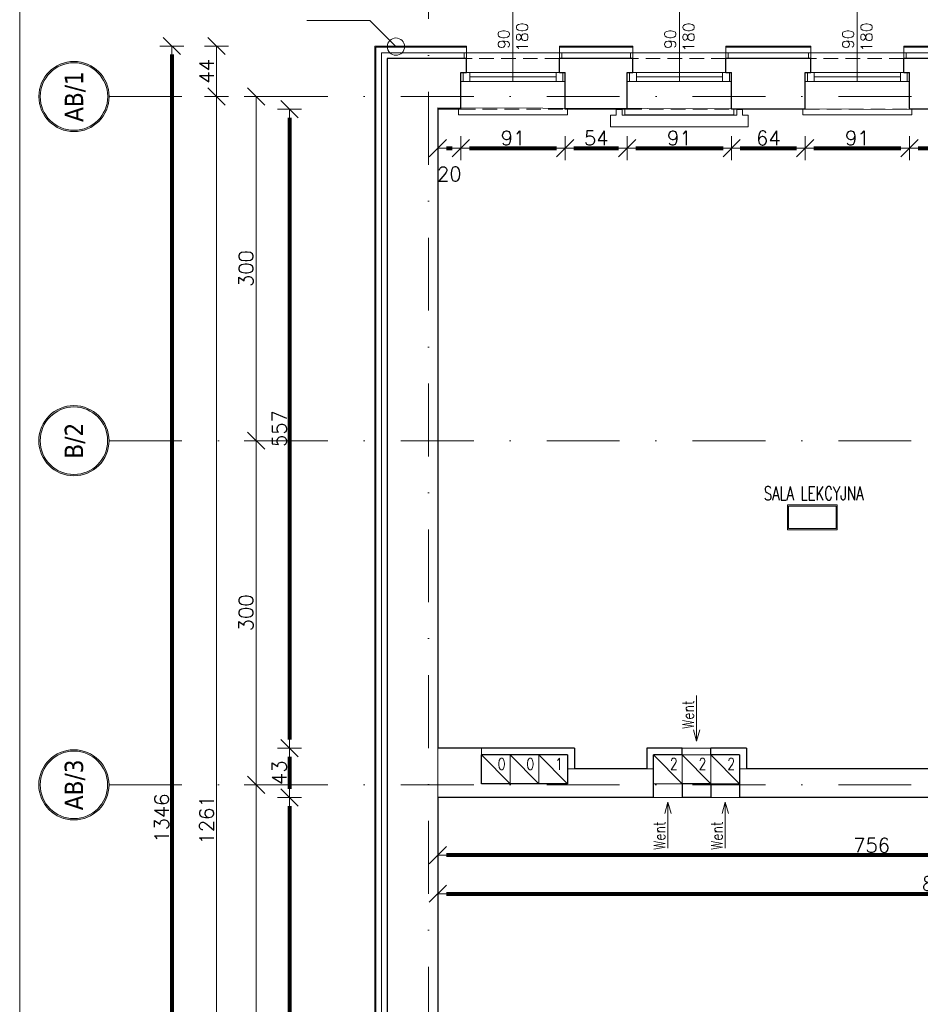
# Model space of a CAD drawing. Header units: metres. Extents: x 7408630 to 15602436, y 5561464 to 13303678.
# Tile 102 of 123: x 7410331 to 7411115, y 5566503 to 5567361. Entities that reach past the tile are written whole.
import ezdxf
from ezdxf.enums import TextEntityAlignment as Align

# ---------------------------------------------------------------- set-up
doc = ezdxf.new("R2010")
doc.units = ezdxf.units.M
doc.header["$MEASUREMENT"] = 0
doc.linetypes.add('DASHDOT', pattern=[25.4, 12.7, -6.35, 0, -6.35])
doc.linetypes.add('HIDDEN', pattern=[9.525, 6.35, -3.175])
for name, color, linetype, lineweight in [('!! 0_ Istn-okna', 6, 'Continuous', 13), ('!! 0_ Istn-sciany', 3, 'Continuous', 30), ('!! 0_ Istn-widok', 1, 'Continuous', 15), ('!! 0_ Opis', 8, 'Continuous', 13), ('!! 0_Istn-cienka', 4, 'Continuous', 9), ('!! 0_Istn-went', 5, 'Continuous', 13), ('!! 0_Opis_okna', 8, 'Continuous', 15), ('!! 0_Opis_pom', 9, 'Continuous', 13), ('!! 0_Osie', 1, 'DASHDOT', 13), ('!! 1_ tynk zewn  - nowy', 21, 'Continuous', 20), ('!! 1_OPIS POM NOWE', 140, 'Continuous', 5), ('!! 2_ remont Ocieplenie', 4, 'ZIGZAG', 5), ('!! wymiary osi', 250, 'Continuous', 5), ('0-osie-liniA', 14, 'DASHDOT', 5), ('0-osie-tx', 66, 'Continuous', 9), ('Granica', 112, 'Continuous', 80)]:
    doc.layers.add(name, color=color, linetype=linetype, lineweight=lineweight)
for name, color, linetype, lineweight, plot in [('!! 0_Istn-grzejniki', 7, 'Continuous', 0, False), ('!! 0_ramki', 66, 'Continuous', 9, False), ('Powierzchnia', 140, 'Continuous', 5, False)]:
    doc.layers.add(name, color=color, linetype=linetype, lineweight=lineweight, plot=plot)
doc.styles.add('50', font='ROMANS.shx', dxfattribs={"width": 0.8, "oblique": 10, "height": 10})
doc.styles.add('ARCHETYP', font='romans.shx', dxfattribs={"height": 15})
doc.styles.add('ARIAL', font='tahoma.ttf')
doc.styles.add('TAHOMA', font='tahoma.ttf')
doc.styles.add('TXT', font='simplex.shx')
doc.linetypes.add('ZIGZAG', pattern='A,0.00254,-5.08,[131,ltypeshp.shx,S=5.08,R=0,X=-5.08,Y=0],-10.16,[131,ltypeshp.shx,S=5.08,R=180,X=5.08,Y=0],-5.08', length=20.32254)
doc.dimstyles.new('DIM50', dxfattribs={"dimscale": 5, "dimtxt": 2, "dimasz": 1, "dimexe": 0, "dimexo": 0, "dimgap": 0.5, "dimtad": 1, "dimdec": 4, "dimrnd": 0.5, "dimdsep": 46, "dimtxsty": 'TXT', "dimblk": 'TICK1', "dimblk1": 'TICK1', "dimblk2": 'TICK1', "dimsah": 1, "dimcen": 0, "dimse1": 1, "dimse2": 1, "dimclrd": 1, "dimclre": 7, "dimclrt": 9, "dimadec": 0, "dimazin": 0, "dimtfac": 1, "dimtdec": 4, "dimtmove": 2, "dimatfit": 3, "dimldrblk": 'TICK1', "dimfxl": 1, "dimtolj": 1, "dimarcsym": 0})

# ---------------------------------------------------------------- blocks, each defined once
blk = doc.blocks.new('*U430')
h = blk.add_hatch(color=256)
edge = h.paths.add_edge_path()
edge.add_arc((0, 0), 30.6, 0, 360)
edge = h.paths.add_edge_path(flags=17)
edge.add_arc((0, 0), 29.4, 0, 360)
for radius in [30.6, 29.4]:
    blk.add_circle((0, 0), radius)
at = {"style": 'TAHOMA', "flags": 8}
blk.add_attdef('ANSICHTSNUMMER', text='', height=16, dxfattribs=at).set_placement((0, 0), align=Align.MIDDLE_CENTER)
blk = doc.blocks.new('TICK1')
at = {"color": 0}
for p, q in [((0, -1.4), (0, 1.4)), ((0, 0), (-1, 0))]:
    blk.add_line(p, q, dxfattribs=at)
at = {"color": 2}
blk.add_line((-1, -1), (1, 1), dxfattribs=at)
blk = doc.blocks.new('*D1008')
at = {"layer": '!! wymiary osi', "color": 1, "lineweight": -2, "transparency": 16777216}
blk.add_line((48732.98, -194409.59), (48732.98, -195655.59), dxfattribs=at)
at = {"layer": 'DEFPOINTS', "color": 0, "transparency": 16777216}
for p in [(48761.96, -194402.09), (48732.98, -195663.09), (48761.96, -195663.09)]:
    blk.add_point(p, dxfattribs=at)
at = {"layer": '!! wymiary osi', "color": 1, "lineweight": -2, "transparency": 16777216, "xscale": 7.5, "yscale": 7.5, "zscale": 7.5}
for p, rotation in [((48732.98, -194402.09), 90), ((48732.98, -195663.09), 270)]:
    blk.add_blockref('TICK1', p, dxfattribs=dict(at, rotation=rotation))
at = {"layer": '!! wymiary osi', "color": 9, "transparency": 16777216, "insert": (48724.23, -195032.59), "char_height": 12.5, "attachment_point": 5, "rotation": 90, "style": 'TXT'}
blk.add_mtext('\\A1;1261', dxfattribs=at)
blk = doc.blocks.new('*D1009')
at = {"layer": '!! wymiary osi', "color": 1, "lineweight": -2, "transparency": 16777216}
blk.add_line((48767.37, -195655.59), (48767.37, -195009.59), dxfattribs=at)
at = {"layer": 'DEFPOINTS', "color": 0, "transparency": 16777216}
for p in [(48767.37, -195002.09), (48799.55, -195002.09), (48799.55, -195663.09)]:
    blk.add_point(p, dxfattribs=at)
at = {"layer": '!! wymiary osi', "color": 1, "lineweight": -2, "transparency": 16777216, "xscale": 7.5, "yscale": 7.5, "zscale": 7.5}
for p, rotation in [((48767.37, -195002.09), 90), ((48767.37, -195663.09), 270)]:
    blk.add_blockref('TICK1', p, dxfattribs=dict(at, rotation=rotation))
at = {"layer": '!! wymiary osi', "color": 9, "transparency": 16777216, "insert": (48758.62, -195332.59), "char_height": 12.5, "attachment_point": 5, "rotation": 90, "style": 'TXT'}
blk.add_mtext('\\A1;661', dxfattribs=at)
blk = doc.blocks.new('*D1010')
at = {"layer": '!! wymiary osi', "color": 1, "lineweight": -2, "transparency": 16777216}
blk.add_line((48767.37, -194994.59), (48767.37, -194709.59), dxfattribs=at)
at = {"layer": 'DEFPOINTS', "color": 0, "transparency": 16777216}
for p in [(48767.37, -194702.09), (48767.37, -194702.09), (48799.55, -195002.09)]:
    blk.add_point(p, dxfattribs=at)
at = {"layer": '!! wymiary osi', "color": 1, "lineweight": -2, "transparency": 16777216, "xscale": 7.5, "yscale": 7.5, "zscale": 7.5}
for p, rotation in [((48767.37, -194702.09), 90), ((48767.37, -195002.09), 270)]:
    blk.add_blockref('TICK1', p, dxfattribs=dict(at, rotation=rotation))
at = {"layer": '!! wymiary osi', "color": 9, "transparency": 16777216, "insert": (48758.62, -194852.09), "char_height": 12.5, "attachment_point": 5, "rotation": 90, "style": 'TXT'}
blk.add_mtext('\\A1;300', dxfattribs=at)
blk = doc.blocks.new('*D1011')
at = {"layer": '!! wymiary osi', "color": 1, "lineweight": -2, "transparency": 16777216}
blk.add_line((48767.37, -194694.59), (48767.37, -194409.59), dxfattribs=at)
at = {"layer": 'DEFPOINTS', "color": 0, "transparency": 16777216}
for p in [(48767.37, -194402.09), (48767.37, -194402.09), (48767.37, -194702.09)]:
    blk.add_point(p, dxfattribs=at)
at = {"layer": '!! wymiary osi', "color": 1, "lineweight": -2, "transparency": 16777216, "xscale": 7.5, "yscale": 7.5, "zscale": 7.5}
for p, rotation in [((48767.37, -194402.09), 90), ((48767.37, -194702.09), 270)]:
    blk.add_blockref('TICK1', p, dxfattribs=dict(at, rotation=rotation))
at = {"layer": '!! wymiary osi', "color": 9, "transparency": 16777216, "insert": (48758.62, -194552.09), "char_height": 12.5, "attachment_point": 5, "rotation": 90, "style": 'TXT'}
blk.add_mtext('\\A1;300', dxfattribs=at)
blk = doc.blocks.new('*D1043')
at = {"layer": '!! wymiary osi', "color": 1, "lineweight": -2, "transparency": 16777216}
blk.add_line((48910.21, -193735.89), (48879.21, -193735.89), dxfattribs=at)
at = {"layer": 'DEFPOINTS', "color": 0, "transparency": 16777216}
for p in [(48871.71, -193735.89), (48871.71, -194358.05), (48917.71, -194358.05)]:
    blk.add_point(p, dxfattribs=at)
at = {"layer": '!! wymiary osi', "color": 1, "lineweight": -2, "transparency": 16777216, "xscale": 7.5, "yscale": 7.5, "zscale": 7.5, "rotation": 180}
blk.add_blockref('TICK1', (48871.71, -193735.89), dxfattribs=at)
at = {"layer": '!! wymiary osi', "color": 1, "lineweight": -2, "transparency": 16777216, "xscale": 7.5, "yscale": 7.5, "zscale": 7.5}
blk.add_blockref('TICK1', (48917.71, -193735.89), dxfattribs=at)
at = {"layer": '!! wymiary osi', "color": 9, "transparency": 16777216, "insert": (48894.71, -193727.14), "char_height": 12.5, "attachment_point": 5, "style": 'TXT'}
blk.add_mtext('\\A1;46', dxfattribs=at)
blk = doc.blocks.new('*D1044')
at = {"layer": '!! wymiary osi', "color": 1, "lineweight": -2, "transparency": 16777216}
blk.add_line((48732.98, -194365.55), (48732.98, -194394.59), dxfattribs=at)
at = {"layer": 'DEFPOINTS', "color": 0, "transparency": 16777216}
for p in [(48917.71, -194358.05), (48732.98, -194402.09), (48917.71, -194402.09)]:
    blk.add_point(p, dxfattribs=at)
at = {"layer": '!! wymiary osi', "color": 1, "lineweight": -2, "transparency": 16777216, "xscale": 7.5, "yscale": 7.5, "zscale": 7.5}
for p, rotation in [((48732.98, -194358.05), 90), ((48732.98, -194402.09), 270)]:
    blk.add_blockref('TICK1', p, dxfattribs=dict(at, rotation=rotation))
at = {"layer": '!! wymiary osi', "color": 9, "transparency": 16777216, "insert": (48724.23, -194380.07), "char_height": 12.5, "attachment_point": 5, "rotation": 90, "style": 'TXT'}
blk.add_mtext('\\A1;44', dxfattribs=at)
blk = doc.blocks.new('1_ok-opis')
blk.add_line((0, 111.61), (0, 50))
blk.add_circle((0, 128.61), 17)
at = {"style": '50', "oblique": 10, "width": 0.8}
for tag, rotation, p in [('NR', 90, (0, 128.61)), ('NR', 270, (0, 128.61)), ('SZEROKOŚĆ', 90, (-8, 78.29)), ('SZEROKOŚĆ', 270, (8, 78.29)), ('WYSOKOŚĆ', 270, (-8, 78.29)), ('WYSOKOŚĆ', 90, (8, 78.29))]:
    blk.add_attdef(tag, text='', height=10, rotation=rotation, dxfattribs=at).set_placement(p, align=Align.MIDDLE)
blk = doc.blocks.new('*D442')
at = {"layer": '!! wymiary osi', "color": 1, "lineweight": -2, "transparency": 16777216}
blk.add_line((71137.63, -194304.09), (71137.63, -195635.09), dxfattribs=at)
at = {"layer": 'DEFPOINTS', "color": 0, "transparency": 16777216}
for p in [(71314.42, -194296.59), (71137.63, -195642.59), (71314.42, -195642.59)]:
    blk.add_point(p, dxfattribs=at)
at = {"layer": '!! wymiary osi', "color": 1, "lineweight": -2, "transparency": 16777216, "xscale": 7.5, "yscale": 7.5, "zscale": 7.5}
for p, rotation in [((71137.63, -194296.59), 90), ((71137.63, -195642.59), 270)]:
    blk.add_blockref('TICK1', p, dxfattribs=dict(at, rotation=rotation))
at = {"layer": '!! wymiary osi', "color": 9, "transparency": 16777216, "insert": (71128.88, -194969.59), "char_height": 12.5, "attachment_point": 5, "rotation": 90, "style": 'TXT'}
blk.add_mtext('\\A1;1346', dxfattribs=at)
blk = doc.blocks.new('*D443')
at = {"layer": '!! wymiary osi', "color": 1, "lineweight": -2, "transparency": 16777216}
blk.add_line((71240.2, -194359.09), (71240.2, -194901.09), dxfattribs=at)
at = {"layer": 'DEFPOINTS', "color": 0, "transparency": 16777216}
for p in [(71212.41, -194351.59), (71212.41, -194908.59), (71240.2, -194908.59)]:
    blk.add_point(p, dxfattribs=at)
at = {"layer": '!! wymiary osi', "color": 1, "lineweight": -2, "transparency": 16777216, "xscale": 7.5, "yscale": 7.5, "zscale": 7.5}
for p, rotation in [((71240.2, -194351.59), 90), ((71240.2, -194908.59), 270)]:
    blk.add_blockref('TICK1', p, dxfattribs=dict(at, rotation=rotation))
at = {"layer": '!! wymiary osi', "color": 9, "transparency": 16777216, "insert": (71231.45, -194630.09), "char_height": 12.5, "attachment_point": 5, "rotation": 90, "style": 'TXT'}
blk.add_mtext('\\A1;557', dxfattribs=at)
blk = doc.blocks.new('*D444')
at = {"layer": '!! wymiary osi', "color": 1, "lineweight": -2, "transparency": 16777216}
blk.add_line((71240.2, -194916.09), (71240.2, -194944.09), dxfattribs=at)
at = {"layer": 'DEFPOINTS', "color": 0, "transparency": 16777216}
for p in [(71212.41, -194908.59), (71212.41, -194951.59), (71240.2, -194951.59)]:
    blk.add_point(p, dxfattribs=at)
at = {"layer": '!! wymiary osi', "color": 1, "lineweight": -2, "transparency": 16777216, "xscale": 7.5, "yscale": 7.5, "zscale": 7.5}
for p, rotation in [((71240.2, -194908.59), 90), ((71240.2, -194951.59), 270)]:
    blk.add_blockref('TICK1', p, dxfattribs=dict(at, rotation=rotation))
at = {"layer": '!! wymiary osi', "color": 9, "transparency": 16777216, "insert": (71231.45, -194930.09), "char_height": 12.5, "attachment_point": 5, "rotation": 90, "style": 'TXT'}
blk.add_mtext('\\A1;43', dxfattribs=at)
blk = doc.blocks.new('*D445')
at = {"layer": '!! wymiary osi', "color": 1, "lineweight": -2, "transparency": 16777216}
blk.add_line((71240.2, -194959.09), (71240.2, -195580.09), dxfattribs=at)
at = {"layer": 'DEFPOINTS', "color": 0, "transparency": 16777216}
for p in [(71212.41, -194951.59), (71212.41, -195587.59), (71240.2, -195587.59)]:
    blk.add_point(p, dxfattribs=at)
at = {"layer": '!! wymiary osi', "color": 1, "lineweight": -2, "transparency": 16777216, "xscale": 7.5, "yscale": 7.5, "zscale": 7.5}
for p, rotation in [((71240.2, -194951.59), 90), ((71240.2, -195587.59), 270)]:
    blk.add_blockref('TICK1', p, dxfattribs=dict(at, rotation=rotation))
at = {"layer": '!! wymiary osi', "color": 9, "transparency": 16777216, "insert": (71231.45, -195269.59), "char_height": 12.5, "attachment_point": 5, "rotation": 90, "style": 'TXT'}
blk.add_mtext('\\A1;636', dxfattribs=at)
blk = doc.blocks.new('*D476')
at = {"layer": '!! wymiary osi', "color": 1, "lineweight": -2, "transparency": 16777216}
blk.add_line((71321.92, -193746.2), (74085.92, -193746.2), dxfattribs=at)
at = {"layer": 'DEFPOINTS', "color": 0, "transparency": 16777216}
for p in [(74093.42, -193746.2), (71314.42, -194296.59), (74093.42, -194296.59)]:
    blk.add_point(p, dxfattribs=at)
at = {"layer": '!! wymiary osi', "color": 1, "lineweight": -2, "transparency": 16777216, "xscale": 7.5, "yscale": 7.5, "zscale": 7.5, "rotation": 180}
blk.add_blockref('TICK1', (71314.42, -193746.2), dxfattribs=at)
at = {"layer": '!! wymiary osi', "color": 1, "lineweight": -2, "transparency": 16777216, "xscale": 7.5, "yscale": 7.5, "zscale": 7.5}
blk.add_blockref('TICK1', (74093.42, -193746.2), dxfattribs=at)
at = {"layer": '!! wymiary osi', "color": 9, "transparency": 16777216, "insert": (72703.92, -193737.45), "char_height": 12.5, "attachment_point": 5, "style": 'TXT'}
blk.add_mtext('\\A1;2779', dxfattribs=at)
blk = doc.blocks.new('*D502')
at = {"layer": '!! wymiary osi', "color": 1, "lineweight": -2, "transparency": 16777216}
blk.add_line((71376.92, -195035.52), (72237.92, -195035.52), dxfattribs=at)
at = {"layer": 'DEFPOINTS', "color": 0, "transparency": 16777216}
for p in [(71369.42, -194951.59), (72245.42, -194951.59), (72245.42, -195035.52)]:
    blk.add_point(p, dxfattribs=at)
at = {"layer": '!! wymiary osi', "color": 1, "lineweight": -2, "transparency": 16777216, "xscale": 7.5, "yscale": 7.5, "zscale": 7.5, "rotation": 180}
blk.add_blockref('TICK1', (71369.42, -195035.52), dxfattribs=at)
at = {"layer": '!! wymiary osi', "color": 1, "lineweight": -2, "transparency": 16777216, "xscale": 7.5, "yscale": 7.5, "zscale": 7.5}
blk.add_blockref('TICK1', (72245.42, -195035.52), dxfattribs=at)
at = {"layer": '!! wymiary osi', "color": 9, "transparency": 16777216, "insert": (71807.42, -195026.77), "char_height": 12.5, "attachment_point": 5, "style": 'TXT'}
blk.add_mtext('\\A1;876', dxfattribs=at)
blk = doc.blocks.new('*D511')
at = {"layer": '!! wymiary osi', "color": 1, "lineweight": -2, "transparency": 16777216}
blk.add_line((72117.92, -195002), (71376.92, -195002), dxfattribs=at)
at = {"layer": 'DEFPOINTS', "color": 0, "transparency": 16777216}
for p in [(71369.42, -194970.84), (72125.42, -194970.84), (71369.42, -195002)]:
    blk.add_point(p, dxfattribs=at)
at = {"layer": '!! wymiary osi', "color": 1, "lineweight": -2, "transparency": 16777216, "xscale": 7.5, "yscale": 7.5, "zscale": 7.5, "rotation": 180}
blk.add_blockref('TICK1', (71369.42, -195002), dxfattribs=at)
at = {"layer": '!! wymiary osi', "color": 1, "lineweight": -2, "transparency": 16777216, "xscale": 7.5, "yscale": 7.5, "zscale": 7.5}
blk.add_blockref('TICK1', (72125.42, -195002), dxfattribs=at)
at = {"layer": '!! wymiary osi', "color": 9, "transparency": 16777216, "insert": (71747.42, -194993.25), "char_height": 12.5, "attachment_point": 5, "style": 'TXT'}
blk.add_mtext('\\A1;756', dxfattribs=at)
blk = doc.blocks.new('*D517')
at = {"layer": '!! wymiary osi', "color": 1, "lineweight": -2, "transparency": 16777216}
blk.add_line((71376.92, -194385.62), (71381.92, -194385.62), dxfattribs=at)
at = {"layer": 'DEFPOINTS', "color": 0, "transparency": 16777216}
for p in [(71369.42, -194350.34), (71389.42, -194350.34), (71389.42, -194385.62)]:
    blk.add_point(p, dxfattribs=at)
at = {"layer": '!! wymiary osi', "color": 1, "lineweight": -2, "transparency": 16777216, "xscale": 7.5, "yscale": 7.5, "zscale": 7.5, "rotation": 180}
blk.add_blockref('TICK1', (71369.42, -194385.62), dxfattribs=at)
at = {"layer": '!! wymiary osi', "color": 1, "lineweight": -2, "transparency": 16777216, "xscale": 7.5, "yscale": 7.5, "zscale": 7.5}
blk.add_blockref('TICK1', (71389.42, -194385.62), dxfattribs=at)
at = {"layer": '!! wymiary osi', "color": 9, "transparency": 16777216, "insert": (71379.42, -194408.12), "char_height": 12.5, "attachment_point": 5, "style": 'TXT'}
blk.add_mtext('\\A1;20', dxfattribs=at)
blk = doc.blocks.new('*D518')
at = {"layer": '!! wymiary osi', "color": 1, "lineweight": -2, "transparency": 16777216}
blk.add_line((71396.92, -194385.62), (71472.92, -194385.62), dxfattribs=at)
at = {"layer": 'DEFPOINTS', "color": 0, "transparency": 16777216}
for p in [(71389.42, -194350.34), (71480.42, -194350.34), (71480.42, -194385.62)]:
    blk.add_point(p, dxfattribs=at)
at = {"layer": '!! wymiary osi', "color": 1, "lineweight": -2, "transparency": 16777216, "xscale": 7.5, "yscale": 7.5, "zscale": 7.5, "rotation": 180}
blk.add_blockref('TICK1', (71389.42, -194385.62), dxfattribs=at)
at = {"layer": '!! wymiary osi', "color": 1, "lineweight": -2, "transparency": 16777216, "xscale": 7.5, "yscale": 7.5, "zscale": 7.5}
blk.add_blockref('TICK1', (71480.42, -194385.62), dxfattribs=at)
at = {"layer": '!! wymiary osi', "color": 9, "transparency": 16777216, "insert": (71434.92, -194376.87), "char_height": 12.5, "attachment_point": 5, "style": 'TXT'}
blk.add_mtext('\\A1;91', dxfattribs=at)
blk = doc.blocks.new('*D519')
at = {"layer": '!! wymiary osi', "color": 1, "lineweight": -2, "transparency": 16777216}
blk.add_line((71487.92, -194385.62), (71526.92, -194385.62), dxfattribs=at)
at = {"layer": 'DEFPOINTS', "color": 0, "transparency": 16777216}
for p in [(71480.42, -194350.34), (71534.42, -194351.59), (71534.42, -194385.62)]:
    blk.add_point(p, dxfattribs=at)
at = {"layer": '!! wymiary osi', "color": 1, "lineweight": -2, "transparency": 16777216, "xscale": 7.5, "yscale": 7.5, "zscale": 7.5, "rotation": 180}
blk.add_blockref('TICK1', (71480.42, -194385.62), dxfattribs=at)
at = {"layer": '!! wymiary osi', "color": 1, "lineweight": -2, "transparency": 16777216, "xscale": 7.5, "yscale": 7.5, "zscale": 7.5}
blk.add_blockref('TICK1', (71534.42, -194385.62), dxfattribs=at)
at = {"layer": '!! wymiary osi', "color": 9, "transparency": 16777216, "insert": (71507.42, -194376.87), "char_height": 12.5, "attachment_point": 5, "style": 'TXT'}
blk.add_mtext('\\A1;54', dxfattribs=at)
blk = doc.blocks.new('*D520')
at = {"layer": '!! wymiary osi', "color": 1, "lineweight": -2, "transparency": 16777216}
blk.add_line((71541.92, -194385.62), (71617.92, -194385.62), dxfattribs=at)
at = {"layer": 'DEFPOINTS', "color": 0, "transparency": 16777216}
for p in [(71534.42, -194351.59), (71625.42, -194350.34), (71625.42, -194385.62)]:
    blk.add_point(p, dxfattribs=at)
at = {"layer": '!! wymiary osi', "color": 1, "lineweight": -2, "transparency": 16777216, "xscale": 7.5, "yscale": 7.5, "zscale": 7.5, "rotation": 180}
blk.add_blockref('TICK1', (71534.42, -194385.62), dxfattribs=at)
at = {"layer": '!! wymiary osi', "color": 1, "lineweight": -2, "transparency": 16777216, "xscale": 7.5, "yscale": 7.5, "zscale": 7.5}
blk.add_blockref('TICK1', (71625.42, -194385.62), dxfattribs=at)
at = {"layer": '!! wymiary osi', "color": 9, "transparency": 16777216, "insert": (71579.92, -194376.87), "char_height": 12.5, "attachment_point": 5, "style": 'TXT'}
blk.add_mtext('\\A1;91', dxfattribs=at)
blk = doc.blocks.new('*D521')
at = {"layer": '!! wymiary osi', "color": 1, "lineweight": -2, "transparency": 16777216}
blk.add_line((71632.92, -194385.62), (71681.92, -194385.62), dxfattribs=at)
at = {"layer": 'DEFPOINTS', "color": 0, "transparency": 16777216}
for p in [(71625.42, -194350.34), (71689.42, -194350.34), (71689.42, -194385.62)]:
    blk.add_point(p, dxfattribs=at)
at = {"layer": '!! wymiary osi', "color": 1, "lineweight": -2, "transparency": 16777216, "xscale": 7.5, "yscale": 7.5, "zscale": 7.5, "rotation": 180}
blk.add_blockref('TICK1', (71625.42, -194385.62), dxfattribs=at)
at = {"layer": '!! wymiary osi', "color": 1, "lineweight": -2, "transparency": 16777216, "xscale": 7.5, "yscale": 7.5, "zscale": 7.5}
blk.add_blockref('TICK1', (71689.42, -194385.62), dxfattribs=at)
at = {"layer": '!! wymiary osi', "color": 9, "transparency": 16777216, "insert": (71657.42, -194376.87), "char_height": 12.5, "attachment_point": 5, "style": 'TXT'}
blk.add_mtext('\\A1;64', dxfattribs=at)
blk = doc.blocks.new('*D522')
at = {"layer": '!! wymiary osi', "color": 1, "lineweight": -2, "transparency": 16777216}
blk.add_line((71696.92, -194385.62), (71772.92, -194385.62), dxfattribs=at)
at = {"layer": 'DEFPOINTS', "color": 0, "transparency": 16777216}
for p in [(71689.42, -194350.34), (71780.42, -194350.34), (71780.42, -194385.62)]:
    blk.add_point(p, dxfattribs=at)
at = {"layer": '!! wymiary osi', "color": 1, "lineweight": -2, "transparency": 16777216, "xscale": 7.5, "yscale": 7.5, "zscale": 7.5, "rotation": 180}
blk.add_blockref('TICK1', (71689.42, -194385.62), dxfattribs=at)
at = {"layer": '!! wymiary osi', "color": 1, "lineweight": -2, "transparency": 16777216, "xscale": 7.5, "yscale": 7.5, "zscale": 7.5}
blk.add_blockref('TICK1', (71780.42, -194385.62), dxfattribs=at)
at = {"layer": '!! wymiary osi', "color": 9, "transparency": 16777216, "insert": (71734.92, -194376.87), "char_height": 12.5, "attachment_point": 5, "style": 'TXT'}
blk.add_mtext('\\A1;91', dxfattribs=at)
blk = doc.blocks.new('*D523')
at = {"layer": '!! wymiary osi', "color": 1, "lineweight": -2, "transparency": 16777216}
blk.add_line((71787.92, -194385.62), (71826.92, -194385.62), dxfattribs=at)
at = {"layer": 'DEFPOINTS', "color": 0, "transparency": 16777216}
for p in [(71780.42, -194350.34), (71834.42, -194350.34), (71834.42, -194385.62)]:
    blk.add_point(p, dxfattribs=at)
at = {"layer": '!! wymiary osi', "color": 1, "lineweight": -2, "transparency": 16777216, "xscale": 7.5, "yscale": 7.5, "zscale": 7.5, "rotation": 180}
blk.add_blockref('TICK1', (71780.42, -194385.62), dxfattribs=at)
at = {"layer": '!! wymiary osi', "color": 1, "lineweight": -2, "transparency": 16777216, "xscale": 7.5, "yscale": 7.5, "zscale": 7.5}
blk.add_blockref('TICK1', (71834.42, -194385.62), dxfattribs=at)
at = {"layer": '!! wymiary osi', "color": 9, "transparency": 16777216, "insert": (71807.42, -194376.87), "char_height": 12.5, "attachment_point": 5, "style": 'TXT'}
blk.add_mtext('\\A1;54', dxfattribs=at)
blk = doc.blocks.new('*D570')
at = {"layer": '!! wymiary osi', "color": 1, "lineweight": -2, "transparency": 16777216}
blk.add_line((71376.92, -193783.29), (72093.92, -193783.29), dxfattribs=at)
at = {"layer": 'DEFPOINTS', "color": 0, "transparency": 16777216}
for p in [(72101.42, -193783.29), (71369.42, -194350.34), (72101.42, -194351.59)]:
    blk.add_point(p, dxfattribs=at)
at = {"layer": '!! wymiary osi', "color": 1, "lineweight": -2, "transparency": 16777216, "xscale": 7.5, "yscale": 7.5, "zscale": 7.5, "rotation": 180}
blk.add_blockref('TICK1', (71369.42, -193783.29), dxfattribs=at)
at = {"layer": '!! wymiary osi', "color": 1, "lineweight": -2, "transparency": 16777216, "xscale": 7.5, "yscale": 7.5, "zscale": 7.5}
blk.add_blockref('TICK1', (72101.42, -193783.29), dxfattribs=at)
at = {"layer": '!! wymiary osi', "color": 9, "transparency": 16777216, "insert": (71735.42, -193774.54), "char_height": 12.5, "attachment_point": 5, "style": 'TXT'}
blk.add_mtext('\\A1;732', dxfattribs=at)
blk = doc.blocks.new('*D571')
at = {"layer": '!! wymiary osi', "color": 1, "lineweight": -2, "transparency": 16777216}
blk.add_line((71361.92, -193783.29), (71321.92, -193783.29), dxfattribs=at)
at = {"layer": 'DEFPOINTS', "color": 0, "transparency": 16777216}
for p in [(71314.42, -193783.29), (71314.42, -194351.59), (71369.42, -194351.59)]:
    blk.add_point(p, dxfattribs=at)
at = {"layer": '!! wymiary osi', "color": 1, "lineweight": -2, "transparency": 16777216, "xscale": 7.5, "yscale": 7.5, "zscale": 7.5, "rotation": 180}
blk.add_blockref('TICK1', (71314.42, -193783.29), dxfattribs=at)
at = {"layer": '!! wymiary osi', "color": 1, "lineweight": -2, "transparency": 16777216, "xscale": 7.5, "yscale": 7.5, "zscale": 7.5}
blk.add_blockref('TICK1', (71369.42, -193783.29), dxfattribs=at)
at = {"layer": '!! wymiary osi', "color": 9, "transparency": 16777216, "insert": (71341.92, -193774.54), "char_height": 12.5, "attachment_point": 5, "style": 'TXT'}
blk.add_mtext('\\A1;55', dxfattribs=at)
blk = doc.blocks.new('BLOK OSI')
at = {"layer": '0-osie-liniA', "ltscale": 5}
for points in [[(48917.71142, -193635.47368), (48917.71142, -195993.9543)], [(48639.33021, -194402.0883), (55424.2848, -194402.0883)], [(48639.25763, -194702.0883), (55442.2848, -194702.0883)], [(48639.25763, -195002.0883), (55442.2848, -195002.0883)]]:
    blk.add_lwpolyline(points, dxfattribs=at)
at = {"layer": '0-osie-tx'}
ref = blk.add_blockref('*U430', (48608.73021, -194402.0883), dxfattribs=dict(at, rotation=270))
ref.add_attrib('ANSICHTSNUMMER', 'AB/1', dxfattribs={"layer": '0', "height": 16, "rotation": 90, "style": 'TAHOMA', "flags": 8}).set_placement((48608.73021, -194402.0883), align=Align.MIDDLE_CENTER)
ref = blk.add_blockref('*U430', (48608.65763, -194702.0883), dxfattribs=dict(at, rotation=270))
ref.add_attrib('ANSICHTSNUMMER', 'B/2', dxfattribs={"layer": '0', "height": 16, "rotation": 90, "style": 'TAHOMA', "flags": 8}).set_placement((48608.65763, -194702.0883), align=Align.MIDDLE_CENTER)
ref = blk.add_blockref('*U430', (48608.65763, -195002.0883), dxfattribs=dict(at, rotation=270))
ref.add_attrib('ANSICHTSNUMMER', 'AB/3', dxfattribs={"layer": '0', "height": 16, "rotation": 90, "style": 'TAHOMA', "flags": 8}).set_placement((48608.65763, -195002.0883), align=Align.MIDDLE_CENTER)
at = {"layer": '!! wymiary osi'}
dim = blk.add_linear_dim(base=(48871.71142, -193735.89158), p1=(48917.71142, -194358.04847), p2=(48871.71142, -194358.04847), dimstyle='DIM50', dxfattribs=at)
dim.commit()
dim.dimension.update_dxf_attribs({"geometry": '*D1043', "text_midpoint": (48894.71142, -193727.14158)})
for base, p1, p2, picture, middle in [((48732.97828, -194402.0883), (48917.71142, -194358.04847), (48917.71142, -194402.0883), '*D1044', (48724.22828, -194380.06839)), ((48732.97828, -195663.0883), (48761.95606, -194402.0883), (48761.95606, -195663.0883), '*D1008', (48724.22828, -195032.5883)), ((48767.36541, -194402.0883), (48767.36541, -194702.0883), (48767.36541, -194402.0883), '*D1011', (48758.61541, -194552.0883)), ((48767.36541, -194702.0883), (48799.55338, -195002.0883), (48767.36541, -194702.0883), '*D1010', (48758.61541, -194852.0883)), ((48767.36541, -195002.0883), (48799.55338, -195663.0883), (48799.55338, -195002.0883), '*D1009', (48758.61541, -195332.5883))]:
    dim = blk.add_linear_dim(base=base, p1=p1, p2=p2, angle=90, dimstyle='DIM50', dxfattribs=at)
    dim.commit()
    dim.dimension.update_dxf_attribs({"geometry": picture, "text_midpoint": middle})
blk = doc.blocks.new('A$C9c944097')
at = {"layer": '!! 0_ Istn-okna'}
for points in [[(12.5, 58.52787), (103.5, 58.52787)], [(20.5, 54.52787), (95.5, 54.52787)], [(157.5, 58.52787), (248.5, 58.52787)], [(165.5, 54.52787), (240.5, 54.52787)], [(312.5, 58.52787), (403.5, 58.52787)], [(320.5, 54.52787), (395.5, 54.52787)], [(12.5, 50.52787), (103.5, 50.52787)], [(157.5, 50.52787), (248.5, 50.52787)], [(312.5, 50.52787), (403.5, 50.52787)]]:
    blk.add_lwpolyline(points, dxfattribs=at)
for points in [[(14.5, 58.52787), (20.5, 58.52787), (20.5, 50.52787), (14.5, 50.52787)], [(95.5, 58.52787), (101.5, 58.52787), (101.5, 50.52787), (95.5, 50.52787)], [(159.5, 58.52787), (165.5, 58.52787), (165.5, 50.52787), (159.5, 50.52787)], [(240.5, 58.52787), (246.5, 58.52787), (246.5, 50.52787), (240.5, 50.52787)], [(314.5, 58.52787), (320.5, 58.52787), (320.5, 50.52787), (314.5, 50.52787)], [(395.5, 58.52787), (401.5, 58.52787), (401.5, 50.52787), (395.5, 50.52787)]]:
    blk.add_lwpolyline(points, close=True, dxfattribs=at)
at = {"layer": '!! 0_ Istn-sciany'}
for p, q in [((-51.5, 70.52787), (-51.5, -1253.47213)), ((-7.5, 26.52787), (-7.5, -530.47213)), ((111.5, -530.47213), (111.5, -548.47213)), ((174.5, -530.47213), (174.5, -548.47213)), ((261.5, -530.47213), (261.5, -548.47213)), ((105.5, -536.47213), (105.5, -561.47213)), ((255.5, -536.47213), (255.5, -573.47213)), ((-7.5, -573.47213), (-7.5, -1209.47213))]:
    blk.add_line(p, q, dxfattribs=at)
for points in [[(17.5, 70.52787), (-51.5, 70.52787)], [(17.5, 58.52787), (17.5, 70.52787)], [(162.5, 70.52787), (98.5, 70.52787)], [(98.5, 58.52787), (98.5, 70.52787)], [(162.5, 58.52787), (162.5, 70.52787)], [(317.5, 70.52787), (243.5, 70.52787)], [(243.5, 58.52787), (243.5, 70.52787)], [(317.5, 58.52787), (317.5, 70.52787)], [(462.5, 70.52787), (398.5, 70.52787)], [(398.5, 58.52787), (398.5, 70.52787)], [(12.5, 58.52787), (17.5, 58.52787)], [(12.5, 26.52787), (12.5, 58.52787)], [(98.5, 58.52787), (103.5, 58.52787)], [(103.5, 26.52787), (103.5, 58.52787)], [(157.5, 58.52787), (162.5, 58.52787)], [(157.5, 26.52787), (157.5, 58.52787)], [(243.5, 58.52787), (248.5, 58.52787)], [(248.5, 26.52787), (248.5, 58.52787)], [(312.5, 58.52787), (317.5, 58.52787)], [(312.5, 26.52787), (312.5, 58.52787)], [(398.5, 58.52787), (403.5, 58.52787)], [(403.5, 26.52787), (403.5, 58.52787)], [(12.5, 26.52787), (-7.5, 26.52787)], [(157.5, 26.52787), (103.5, 26.52787)], [(312.5, 26.52787), (248.5, 26.52787)], [(457.5, 26.52787), (403.5, 26.52787)], [(111.5, -530.47213), (-7.5, -530.47213)], [(205.5, -530.47213), (174.5, -530.47213)], [(205.5, -536.47213), (205.5, -530.47213)], [(261.5, -530.47213), (230.5, -530.47213)], [(230.5, -536.47213), (230.5, -530.47213)], [(105.5, -536.47213), (30.5, -536.47213)], [(30.5, -561.47213), (30.5, -536.47213)], [(205.5, -536.47213), (180.5, -536.47213)], [(180.5, -573.47213), (180.5, -536.47213)], [(255.5, -536.47213), (230.5, -536.47213)], [(174.5, -548.47213), (111.5, -548.47213)], [(474.5, -548.47213), (261.5, -548.47213)], [(105.5, -561.47213), (30.5, -561.47213)], [(230.5, -561.47213), (205.5, -561.47213)], [(205.5, -561.47213), (205.5, -573.47213)], [(230.5, -561.47213), (230.5, -573.47213)], [(180.5, -573.47213), (-7.5, -573.47213)], [(230.5, -573.47213), (205.5, -573.47213)], [(748.5, -573.47213), (255.5, -573.47213)]]:
    blk.add_lwpolyline(points, dxfattribs=at)
at = {"layer": '!! 0_ Istn-widok'}
for points in [[(100.5, 75.52787), (15.5, 75.52787)], [(15.5, 70.52787), (15.5, 75.52787)], [(100.5, 70.52787), (100.5, 75.52787)], [(245.5, 75.52787), (160.5, 75.52787)], [(160.5, 70.52787), (160.5, 75.52787)], [(245.5, 70.52787), (245.5, 75.52787)], [(400.5, 75.52787), (315.5, 75.52787)], [(315.5, 70.52787), (315.5, 75.52787)], [(400.5, 70.52787), (400.5, 75.52787)], [(10.5, 26.52787), (10.5, 21.52787)], [(105.5, 26.52787), (105.5, 21.52787)], [(155.5, 26.52787), (155.5, 21.52787)], [(250.5, 26.52787), (250.5, 21.52787)], [(310.5, 26.52787), (310.5, 21.52787)], [(405.5, 26.52787), (405.5, 21.52787)], [(10.5, 21.52787), (105.5, 21.52787)], [(155.5, 21.52787), (250.5, 21.52787)], [(310.5, 21.52787), (405.5, 21.52787)], [(-7.5, -530.47213), (-7.5, -573.47213)], [(30.5, -536.47213), (30.5, -530.47213)], [(111.5, -548.47213), (105.5, -548.47213)], [(174.5, -548.47213), (180.5, -548.47213)], [(261.5, -548.47213), (255.5, -548.47213)]]:
    blk.add_lwpolyline(points, dxfattribs=at)
blk.add_circle((-44, 81.02787), 7.5, dxfattribs=at)
at = {"layer": '!! 0_ Opis'}
for points in [[(-66.6372, 103.66507), (-121.52253, 103.66507)], [(-66.6372, 103.66507), (-44, 81.02787)]]:
    blk.add_lwpolyline(points, dxfattribs=at)
at = {"layer": '!! 0_Istn-cienka', "linetype": 'HIDDEN', "ltscale": 2}
for points in [[(98.5, 70.52787), (17.5, 70.52787)], [(243.5, 70.52787), (162.5, 70.52787)], [(398.5, 70.52787), (317.5, 70.52787)], [(12.5, 26.52787), (103.5, 26.52787)], [(157.5, 26.52787), (248.5, 26.52787)], [(312.5, 26.52787), (403.5, 26.52787)]]:
    blk.add_lwpolyline(points, dxfattribs=at)
at = {"layer": '!! 0_Istn-grzejniki'}
blk.add_lwpolyline([(258, 26.16489), (258, 21.16489), (263, 21.16489), (263, 11.16489), (143, 11.16489), (143, 21.16489), (148, 21.16489), (148, 26.16489), (153, 26.16489), (153, 21.16489), (253, 21.16489), (253, 26.16489)], close=True, dxfattribs=at)
at = {"layer": '!! 0_Istn-went'}
for points in [[(218, -484.51507), (218, -524.5616)], [(218, -524.5616), (215.32051, -514.5616)], [(218, -524.5616), (220.67949, -514.5616)], [(205.5, -530.47213), (230.5, -530.47213)], [(30.5, -536.47213), (55.5, -561.47213)], [(55.5, -536.47213), (80.5, -561.47213)], [(80.5, -536.47213), (105.5, -561.47213)], [(180.5, -536.47213), (205.5, -561.47213)], [(205.5, -536.47213), (230.5, -561.47213)], [(230.5, -536.47213), (255.5, -561.47213)], [(180.5, -573.47213), (205.5, -573.47213)], [(230.5, -573.47213), (255.5, -573.47213)], [(193, -577.52406), (190.32051, -587.52406)], [(193, -617.57058), (193, -577.52406)], [(193, -577.52406), (195.67949, -587.52406)], [(243, -577.52406), (240.32051, -587.52406)], [(243, -617.57058), (243, -577.52406)], [(243, -577.52406), (245.67949, -587.52406)]]:
    blk.add_lwpolyline(points, dxfattribs=at)
for points in [[(30.5, -561.47213), (55.5, -561.47213), (55.5, -536.47213), (30.5, -536.47213)], [(55.5, -561.47213), (80.5, -561.47213), (80.5, -536.47213), (55.5, -536.47213)], [(80.5, -561.47213), (105.5, -561.47213), (105.5, -536.47213), (80.5, -536.47213)], [(180.5, -561.47213), (205.5, -561.47213), (205.5, -536.47213), (180.5, -536.47213)], [(205.5, -561.47213), (230.5, -561.47213), (230.5, -536.47213), (205.5, -536.47213)], [(230.5, -561.47213), (255.5, -561.47213), (255.5, -536.47213), (230.5, -536.47213)]]:
    blk.add_lwpolyline(points, close=True, dxfattribs=at)
at = {"layer": '!! 0_Opis_pom', "ltscale": 0.7}
for points in [[(297.07322, -340.2065), (340.59322, -340.2065), (340.59322, -318.4465), (297.07322, -318.4465)], [(298.16122, -339.1185), (339.50522, -339.1185), (339.50522, -319.5345), (298.16122, -319.5345)]]:
    blk.add_lwpolyline(points, close=True, dxfattribs=at)
at = {"layer": '!! 0_ramki'}
blk.add_lwpolyline([(-371.78226, 1095.53977), (3828.21774, 1095.53977), (3828.21774, -1874.46023), (-371.78226, -1874.46023)], close=True, dxfattribs=at)
at = {"layer": '!! 1_ tynk zewn  - nowy'}
for points in [[(17.5, -1264.47213), (-62.5, -1264.47213), (-62.5, 81.52787), (17.5, 81.52787)], [(17.5, -1263.47213), (-61.5, -1263.47213), (-61.5, 80.52787), (17.5, 80.52787)], [(17.5, 81.52787), (17.5, 70.52787)], [(98.5, 81.52787), (162.5, 81.52787)], [(98.5, 81.52787), (98.5, 70.52787)], [(98.5, 80.52787), (162.5, 80.52787)], [(162.5, 81.52787), (162.5, 70.52787)], [(243.5, 81.52787), (317.5, 81.52787)], [(243.5, 81.52787), (243.5, 70.52787)], [(243.5, 80.52787), (317.5, 80.52787)], [(317.5, 81.52787), (317.5, 70.52787)], [(398.5, 81.52787), (462.5, 81.52787)], [(398.5, 81.52787), (398.5, 70.52787)], [(398.5, 80.52787), (462.5, 80.52787)]]:
    blk.add_lwpolyline(points, dxfattribs=at)
at = {"layer": '!! 2_ remont Ocieplenie', "linetype": 'ZIGZAG', "ltscale": 0.75}
for points in [[(17.5, -1258.47213), (-56.5, -1258.47213), (-56.5, 75.52787), (17.5, 75.52787)], [(98.5, 75.52787), (162.5, 75.52787)], [(243.5, 75.52787), (317.5, 75.52787)], [(398.5, 75.52787), (462.5, 75.52787)]]:
    blk.add_lwpolyline(points, dxfattribs=at)
at = {"layer": 'Powierzchnia'}
for points in [[(-7.5, 27.77787), (724.5, 25.27787), (724.5, -548.47213), (687.5, -548.47213), (687.5, -530.47213), (600.5, -530.47213), (600.5, -548.47213), (561.5, -548.47213), (561.5, -530.47213), (474.5, -530.47213), (474.5, -548.47213), (261.5, -548.47213), (261.5, -530.47213), (174.5, -530.47213), (174.5, -548.47213), (111.5, -548.47213), (111.5, -530.47213), (-7.5, -530.47213)], [(-7.5, -573.47213), (868.5, -573.47213), (868.5, -1209.47213), (-7.5, -1209.47213)]]:
    blk.add_lwpolyline(points, close=True, dxfattribs=at)
at = {"layer": '!! 0_Opis_okna'}
ref = blk.add_blockref('1_ok-opis', (58, 0.52787), dxfattribs=at)
ref.add_attrib('WYSOKOŚĆ', '180', dxfattribs={"layer": '0', "height": 10, "rotation": 90, "style": 'ARCHETYP'}).set_placement((66, 89.24828), align=Align.MIDDLE)
ref.add_attrib('SZEROKOŚĆ', '90', dxfattribs={"layer": '0', "height": 10, "rotation": 90, "style": 'ARCHETYP'}).set_placement((50, 87.47483), align=Align.MIDDLE)
ref.add_attrib('NR', 'O2,2', dxfattribs={"layer": '0', "height": 12, "rotation": 90, "style": 'ARCHETYP'}).set_placement((58, 137.42932), align=Align.MIDDLE)
ref = blk.add_blockref('1_ok-opis', (203, 0.52787), dxfattribs=at)
ref.add_attrib('WYSOKOŚĆ', '180', dxfattribs={"layer": '0', "height": 10, "rotation": 90, "style": 'ARCHETYP'}).set_placement((211, 89.24828), align=Align.MIDDLE)
ref.add_attrib('SZEROKOŚĆ', '90', dxfattribs={"layer": '0', "height": 10, "rotation": 90, "style": 'ARCHETYP'}).set_placement((195, 87.47483), align=Align.MIDDLE)
ref.add_attrib('NR', 'O2,2', dxfattribs={"layer": '0', "height": 12, "rotation": 90, "style": 'ARCHETYP'}).set_placement((203, 137.42932), align=Align.MIDDLE)
ref = blk.add_blockref('1_ok-opis', (358, 0.52787), dxfattribs=at)
ref.add_attrib('WYSOKOŚĆ', '180', dxfattribs={"layer": '0', "height": 10, "rotation": 90, "style": 'ARCHETYP'}).set_placement((366, 89.24828), align=Align.MIDDLE)
ref.add_attrib('SZEROKOŚĆ', '90', dxfattribs={"layer": '0', "height": 10, "rotation": 90, "style": 'ARCHETYP'}).set_placement((350, 87.47483), align=Align.MIDDLE)
ref.add_attrib('NR', 'O2,2', dxfattribs={"layer": '0', "height": 12, "rotation": 90, "style": 'ARCHETYP'}).set_placement((358, 137.42932), align=Align.MIDDLE)
at = {"layer": '!! 0_Osie'}
blk.add_blockref('BLOK OSI', (-48933.21142, 194439.57635), dxfattribs=at)
at = {"layer": '!! 0_Istn-went', "style": 'ARCHETYP', "width": 0.8}
for s, rotation, p in [('Went', 89.99999996, (215.66977, -513.89184)), ('0', 0.00000004, (44.66143, -549.29459)), ('0', 0.00000004, (69.66143, -549.29459)), ('1', 0.00000004, (94.66143, -549.29459)), ('2', 0.00000004, (194.66143, -549.29459)), ('2', 0.00000004, (219.66143, -549.29459)), ('2', 0.00000004, (244.66143, -549.29459)), ('Went', 89.99999996, (190.66977, -619.35747)), ('Went', 89.99999996, (240.66977, -619.35747))]:
    blk.add_text(s, height=10, rotation=rotation, dxfattribs=at).set_placement(p)
at = {"layer": '!! 0_Opis_pom', "ltscale": 0.7, "style": 'TXT', "width": 0.7}
blk.add_text('SALA LEKCYJNA', height=12, dxfattribs=at).set_placement((319.94835, -314.40019), align=Align.CENTER)
at = {"layer": '!! 0_Opis_pom', "ltscale": 0.7, "style": 'ARIAL'}
for tag, p in [('B2,14', (2497.12282, -23.97252)), ('B2,12', (1965.56932, -35.77631)), ('B2,11', (1692.08817, -60.77765)), ('B2,16', (3818.15438, -63.71828)), ('B2,19.1', (5324.74708, -87.92078)), ('B2,17', (4129.82322, -93.25972)), ('B2,10', (1351.71035, -111.25665)), ('B2,15', (3189.46558, -109.69496)), ('B2,13', (2272.99389, -121.89624)), ('A2,5', (1075.52681, -127.78965)), ('B2,18', (4545.51277, -234.12017)), ('B2,19', (5775.76711, -239.42159)), ('A2,4', (318.83322, -329.3265)), ('A2.1', (994.53557, -353.44633)), ('B2.7', (3171.3557, -458.01164)), ('A2.2', (994.53557, -692.67095)), ('B2.2', (3599.26223, -690.3637)), ('B2,21', (4593.23787, -912.69388)), ('A2.3', (455.44717, -940.66614)), ('B2,9', (1798.58924, -939.09545)), ('B2,4', (3116.67143, -940.65712)), ('B2,3', (3297.35823, -941.16418)), ('B2,8', (2517.28573, -960.07338)), ('B2,20', (5834.09772, -965.70749)), ('B2.1', (3927.81794, -970.24709)), ('B2,5', (3309.56672, -1129.12418)), ('B2,6', (3122.36837, -1171.43557)), ('C2,2', (3435.86614, -1487.77973)), ('C2,1', (3957.73656, -2408.10352)), ('C2,3', (3457.72791, -2555.15039)), ('D1,1', (2554.19917, -3205.91504)), ('C2,4', (3866.78124, -3285.77383)), ('D1,4', (1780.27581, -3366.18103)), ('D1,6', (1380.86316, -3373.10994)), ('D1,3', (2098.36626, -3546.18257)), ('C2,5', (3178.15957, -3610.67242)), ('D1,5', (1914.6928, -3621.18339)), ('D1,2', (2201.15492, -3794.18451)), ('D1,7', (477.95048, -4408.76849)), ('D1,8', (338.43039, -4834.32895))]:
    blk.add_attdef(tag, text='', height=11.968, dxfattribs=at).set_placement(p, align=Align.MIDDLE_CENTER)
at = {"layer": '!! 1_OPIS POM NOWE', "style": 'ARIAL'}
for tag, p in [('C2.5B', (3593.7377, -3168.5911)), ('C2,5C', (3526.78796, -3281.02046)), ('C2.4', (3997.15534, -3347.99835)), ('E2,2', (2945.33506, -3413.31629)), ('C2,5A', (3566.4961, -3615.37865)), ('E2.9', (3984.52714, -3783.77287)), ('E2.7', (4645.53364, -3784.14655)), ('D1,2', (2903.25587, -3794.18451)), ('E2.2', (3405.83089, -4049.74196)), ('E2.8', (4380.36687, -4058.97571)), ('E2.6', (5154.87983, -4066.29138)), ('E2.1', (4427.07303, -4318.94156)), ('E2,3', (3401.59976, -4465.83792)), ('E2.4', (3758.95342, -4705.0924)), ('E2.5', (5238.11734, -4786.79525))]:
    blk.add_attdef(tag, text='', height=11.968, dxfattribs=at).set_placement(p, align=Align.MIDDLE_CENTER)
at = {"layer": '!! wymiary osi'}
for base, p1, p2, picture, middle in [((2716.5, 631.91198), (-62.5, 81.52787), (2716.5, 81.52787), '*D476', (1327, 640.66198)), ((-62.5, 594.829), (-7.5, 26.52787), (-62.5, 26.52787), '*D571', (-35, 603.579)), ((724.5, 594.829), (-7.5, 27.77787), (724.5, 26.52787), '*D570', (358.5, 603.579)), ((12.5, -7.5), (-7.5, 27.77787), (12.5, 27.77787), '*D517', (2.5, -30)), ((103.5, -7.5), (12.5, 27.77787), (103.5, 27.77787), '*D518', (58, 1.25)), ((157.5, -7.5), (103.5, 27.77787), (157.5, 26.52787), '*D519', (130.5, 1.25)), ((248.5, -7.5), (157.5, 26.52787), (248.5, 27.77787), '*D520', (203, 1.25)), ((312.5, -7.5), (248.5, 27.77787), (312.5, 27.77787), '*D521', (280.5, 1.25)), ((403.5, -7.5), (312.5, 27.77787), (403.5, 27.77787), '*D522', (358, 1.25)), ((457.5, -7.5), (403.5, 27.77787), (457.5, 27.77787), '*D523', (430.5, 1.25)), ((868.5, -657.39929), (-7.5, -573.47213), (868.5, -573.47213), '*D502', (430.5, -648.64929)), ((-7.5, -623.88662), (748.5, -592.71986), (-7.5, -592.71986), '*D511', (370.5, -615.13662))]:
    dim = blk.add_linear_dim(base=base, p1=p1, p2=p2, dimstyle='DIM50', dxfattribs=at)
    dim.commit()
    dim.dimension.update_dxf_attribs({"geometry": picture, "text_midpoint": middle, "insert": (-71376.92327, 194378.11618)})
for base, p1, p2, picture, middle in [((-239.28936, -1264.47213), (-62.5, 81.52787), (-62.5, -1264.47213), '*D442', (-248.03936, -591.47213)), ((-136.72265, -530.47213), (-164.50968, 26.52787), (-164.50968, -530.47213), '*D443', (-145.47265, -251.97213)), ((-136.72265, -573.47213), (-164.50968, -530.47213), (-164.50968, -573.47213), '*D444', (-145.47265, -551.97213)), ((-136.72265, -1209.47213), (-164.50968, -573.47213), (-164.50968, -1209.47213), '*D445', (-145.47265, -891.47213))]:
    dim = blk.add_linear_dim(base=base, p1=p1, p2=p2, angle=90, dimstyle='DIM50', dxfattribs=at)
    dim.commit()
    dim.dimension.update_dxf_attribs({"geometry": picture, "text_midpoint": middle, "insert": (-71376.92327, 194378.11618)})

msp = doc.modelspace()

# ---------------------------------------------------------------- block references
at = {"layer": 'Granica'}
msp.add_blockref('A$C9c944097', (7410702.59401, 5567256.9858), dxfattribs=at)

doc.saveas('drawing.dxf')
